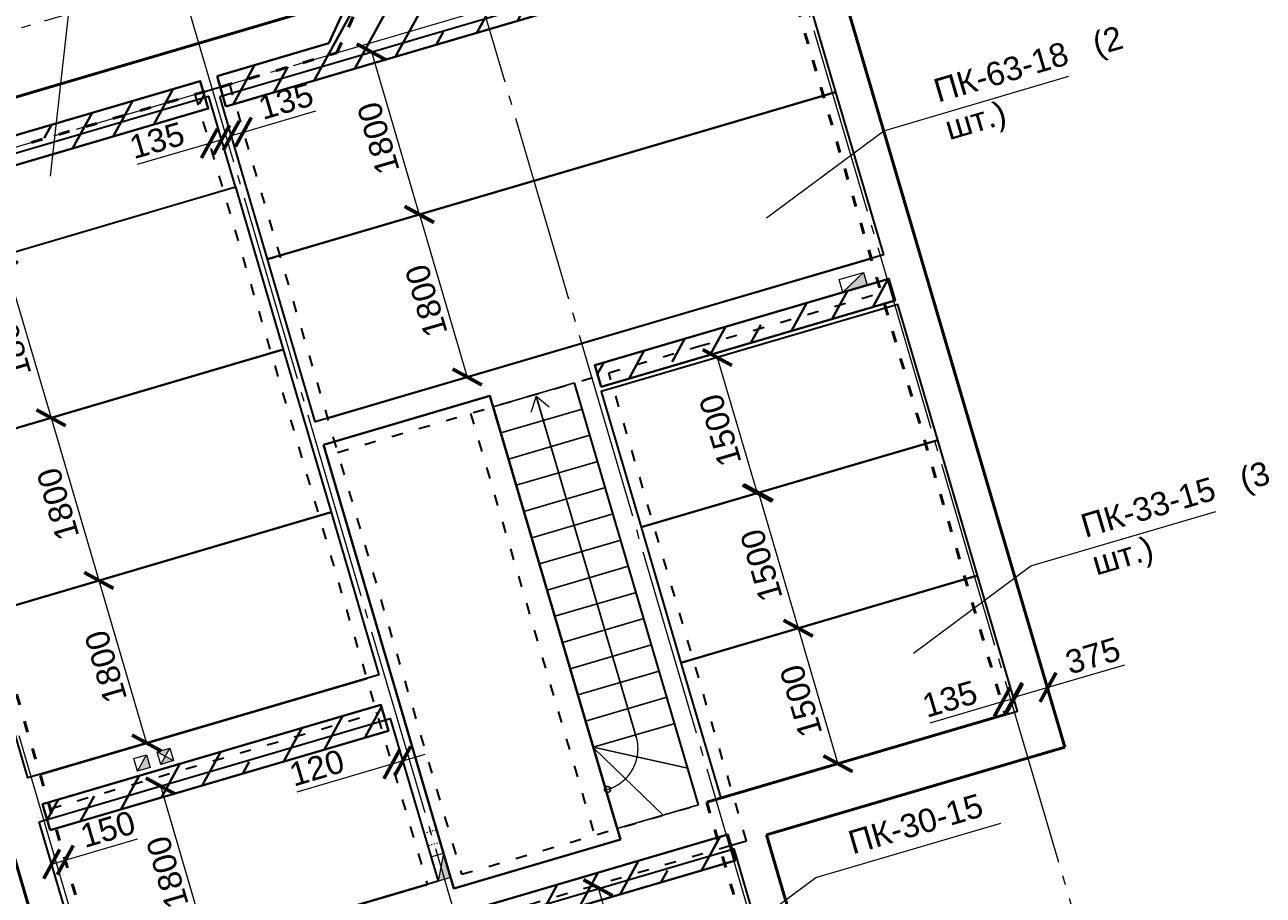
# Model space of a CAD drawing. Header units: millimetres. Extents: x -2096172177 to 2055029645, y -728784453 to 1899906214.
# Tile 102 of 109: x 1928181976 to 1945114921, y 1818528158 to 1830433353. Entities that reach past the tile are written whole.
import ezdxf
from ezdxf import colors
from ezdxf.entities.mleader import LeaderData, LeaderLine
from ezdxf.math import Vec2, Vec3

# ---------------------------------------------------------------- set-up
doc = ezdxf.new("R2010")
doc.units = ezdxf.units.MM
doc.linetypes.add('ACAD_ISO03W100', pattern=[30, 12, -18])
doc.linetypes.add('DASHDOT_axis', pattern=[24, 20, -1.5, 1, -1.5])
for name, color, linetype, lineweight in [('Вентканалы', 214, 'Continuous', 18), ('Внутренние стены', 3, 'Continuous', 35), ('Лестница', 7, 'Continuous', 25), ('линии', 3, 'Continuous', 20), ('Монолитные участки', 6, 'Continuous', 40), ('Наружные стены', 1, 'Continuous', 50), ('Плиты', 5, 'Continuous', 30), ('Размеры плит', 202, 'Continuous', 18)]:
    doc.layers.add(name, color=color, linetype=linetype, lineweight=lineweight)
doc.styles.get("Standard").update_dxf_attribs({"font": 'arial.ttf'})
doc.styles.add('стиль для стен', font='arial.ttf')
doc.dimstyles.new('размеры плит', dxfattribs={"dimtxt": 2.5, "dimasz": 2.5, "dimexe": 1.25, "dimexo": 0.625, "dimtad": 1, "dimtxsty": 'стиль для стен', "dimblk": 'ARCHTICK', "dimcen": 2.5, "dimse1": 1, "dimse2": 1, "dimclrt": 3, "dimadec": 0, "dimazin": 0, "dimtfac": 1, "dimtmove": 0, "dimatfit": 3, "dimldrblk": 'CLOSEDBLANK', "dimfxl": 0, "dimarcsym": 0})

# ---------------------------------------------------------------- blocks, each defined once
blk = doc.blocks.new('л')
at = {"layer": 'Лестница'}
blk.add_line((0, 0), (900, 0), dxfattribs=at)
blk = doc.blocks.new('а')
at = {"layer": 'Лестница'}
blk.add_blockref('л', (-900, 0), dxfattribs=at)
blk = doc.blocks.new('_ArchTick')
at = {"color": 0, "linetype": 'ByBlock', "const_width": 0.15}
blk.add_lwpolyline([(-0.5, -0.5), (0.5, 0.5)], dxfattribs=at)
blk = doc.blocks.new('*D604')
at = {"layer": 'Defpoints', "color": 0, "transparency": 16777216}
for p in [(1832882, 939040), (1832868, 937240), (1832868, 937240)]:
    blk.add_point(p, dxfattribs=at)
at = {"layer": 'Размеры плит', "color": 0, "lineweight": -2, "transparency": 16777216}
blk.add_line((1832868, 939040), (1832868, 937240), dxfattribs=at)
at = {"layer": 'Размеры плит', "color": 0, "lineweight": -2, "transparency": 16777216, "xscale": 250, "yscale": 250, "zscale": 250}
for p, rotation in [((1832868, 939040), 90), ((1832868, 937240), 270)]:
    blk.add_blockref('_ArchTick', p, dxfattribs=dict(at, rotation=rotation))
at = {"layer": 'Размеры плит', "color": 3, "transparency": 16777216, "insert": (1832681, 938140), "char_height": 250, "attachment_point": 5, "rotation": 90, "style": 'стиль для стен'}
blk.add_mtext('1800', dxfattribs=at)
blk = doc.blocks.new('_ClosedBlank')
at = {"color": 0, "linetype": 'ByBlock', "lineweight": -2}
for p, q in [((-1, 0.2), (0, 0)), ((-1, 0.2), (-1, -0.2)), ((0, 0), (-1, -0.2))]:
    blk.add_line(p, q, dxfattribs=at)
blk = doc.blocks.new('*D605')
at = {"layer": 'Defpoints', "color": 0, "transparency": 16777216}
for p in [(1832868, 937240), (1832868, 935440), (1832923, 935440)]:
    blk.add_point(p, dxfattribs=at)
at = {"layer": 'Размеры плит', "color": 0, "lineweight": -2, "transparency": 16777216}
blk.add_line((1832868, 937240), (1832868, 935440), dxfattribs=at)
at = {"layer": 'Размеры плит', "color": 0, "lineweight": -2, "transparency": 16777216, "xscale": 250, "yscale": 250, "zscale": 250}
for p, rotation in [((1832868, 937240), 90), ((1832868, 935440), 270)]:
    blk.add_blockref('_ArchTick', p, dxfattribs=dict(at, rotation=rotation))
at = {"layer": 'Размеры плит', "color": 3, "transparency": 16777216, "insert": (1832681, 936340), "char_height": 250, "attachment_point": 5, "rotation": 90, "style": 'стиль для стен'}
blk.add_mtext('1800', dxfattribs=at)
blk = doc.blocks.new('*D606')
at = {"layer": 'Defpoints', "color": 0, "transparency": 16777216}
for p in [(1832923, 935440), (1832868, 933640), (1832886, 933640)]:
    blk.add_point(p, dxfattribs=at)
at = {"layer": 'Размеры плит', "color": 0, "lineweight": -2, "transparency": 16777216}
blk.add_line((1832868, 935440), (1832868, 933640), dxfattribs=at)
at = {"layer": 'Размеры плит', "color": 0, "lineweight": -2, "transparency": 16777216, "xscale": 250, "yscale": 250, "zscale": 250}
for p, rotation in [((1832868, 935440), 90), ((1832868, 933640), 270)]:
    blk.add_blockref('_ArchTick', p, dxfattribs=dict(at, rotation=rotation))
at = {"layer": 'Размеры плит', "color": 3, "transparency": 16777216, "insert": (1832681, 934540), "char_height": 250, "attachment_point": 5, "rotation": 90, "style": 'стиль для стен'}
blk.add_mtext('1800', dxfattribs=at)
blk = doc.blocks.new('*D607')
at = {"layer": 'Defpoints', "color": 0, "transparency": 16777216}
for p in [(1832880, 933161), (1832880, 931360), (1832880, 931360)]:
    blk.add_point(p, dxfattribs=at)
at = {"layer": 'Размеры плит', "color": 0, "lineweight": -2, "transparency": 16777216}
blk.add_line((1832880, 933161), (1832880, 931360), dxfattribs=at)
at = {"layer": 'Размеры плит', "color": 0, "lineweight": -2, "transparency": 16777216, "xscale": 250, "yscale": 250, "zscale": 250}
for p, rotation in [((1832880, 933161), 90), ((1832880, 931360), 270)]:
    blk.add_blockref('_ArchTick', p, dxfattribs=dict(at, rotation=rotation))
at = {"layer": 'Размеры плит', "color": 3, "transparency": 16777216, "insert": (1832693, 932260), "char_height": 250, "attachment_point": 5, "rotation": 90, "style": 'стиль для стен'}
blk.add_mtext('1800', dxfattribs=at)
blk = doc.blocks.new('*D610')
at = {"layer": 'Defpoints', "color": 0, "transparency": 16777216}
for p in [(1837044, 930815), (1837029, 929315), (1837044, 929315)]:
    blk.add_point(p, dxfattribs=at)
at = {"layer": 'Размеры плит', "color": 0, "lineweight": -2, "transparency": 16777216}
blk.add_line((1837029, 930815), (1837029, 929315), dxfattribs=at)
at = {"layer": 'Размеры плит', "color": 0, "lineweight": -2, "transparency": 16777216, "xscale": 250, "yscale": 250, "zscale": 250}
for p, rotation in [((1837029, 930815), 90), ((1837029, 929315), 270)]:
    blk.add_blockref('_ArchTick', p, dxfattribs=dict(at, rotation=rotation))
at = {"layer": 'Размеры плит', "color": 3, "transparency": 16777216, "insert": (1836842, 930065), "char_height": 250, "attachment_point": 5, "rotation": 90, "style": 'стиль для стен'}
blk.add_mtext('1500', dxfattribs=at)
blk = doc.blocks.new('*D612')
at = {"layer": 'Defpoints', "color": 0, "transparency": 16777216}
for p in [(1836996, 940009), (1836996, 938210), (1837222, 938210)]:
    blk.add_point(p, dxfattribs=at)
at = {"layer": 'Размеры плит', "color": 0, "lineweight": -2, "transparency": 16777216}
blk.add_line((1837222, 940009), (1837222, 938210), dxfattribs=at)
at = {"layer": 'Размеры плит', "color": 0, "lineweight": -2, "transparency": 16777216, "xscale": 250, "yscale": 250, "zscale": 250}
for p, rotation in [((1837222, 940009), 90), ((1837222, 938210), 270)]:
    blk.add_blockref('_ArchTick', p, dxfattribs=dict(at, rotation=rotation))
at = {"layer": 'Размеры плит', "color": 3, "transparency": 16777216, "insert": (1837035, 939109), "char_height": 250, "attachment_point": 5, "rotation": 90, "style": 'стиль для стен'}
blk.add_mtext('1800', dxfattribs=at)
blk = doc.blocks.new('*D613')
at = {"layer": 'Defpoints', "color": 0, "transparency": 16777216}
for p in [(1837222, 938210), (1837222, 936410), (1837225, 936410)]:
    blk.add_point(p, dxfattribs=at)
at = {"layer": 'Размеры плит', "color": 0, "lineweight": -2, "transparency": 16777216}
blk.add_line((1837225, 938210), (1837225, 936410), dxfattribs=at)
at = {"layer": 'Размеры плит', "color": 0, "lineweight": -2, "transparency": 16777216, "xscale": 250, "yscale": 250, "zscale": 250}
for p, rotation in [((1837225, 938210), 90), ((1837225, 936410), 270)]:
    blk.add_blockref('_ArchTick', p, dxfattribs=dict(at, rotation=rotation))
at = {"layer": 'Размеры плит', "color": 3, "transparency": 16777216, "insert": (1837037, 937310), "char_height": 250, "attachment_point": 5, "rotation": 90, "style": 'стиль для стен'}
blk.add_mtext('1800', dxfattribs=at)
blk = doc.blocks.new('*D614')
at = {"layer": 'Defpoints', "color": 0, "transparency": 16777216}
for p in [(1839828, 935860), (1839828, 934360), (1839828, 934360)]:
    blk.add_point(p, dxfattribs=at)
at = {"layer": 'Размеры плит', "color": 0, "lineweight": -2, "transparency": 16777216}
blk.add_line((1839828, 935860), (1839828, 934360), dxfattribs=at)
at = {"layer": 'Размеры плит', "color": 0, "lineweight": -2, "transparency": 16777216, "xscale": 250, "yscale": 250, "zscale": 250}
for p, rotation in [((1839828, 935860), 90), ((1839828, 934360), 270)]:
    blk.add_blockref('_ArchTick', p, dxfattribs=dict(at, rotation=rotation))
at = {"layer": 'Размеры плит', "color": 3, "transparency": 16777216, "insert": (1839641, 935110), "char_height": 250, "attachment_point": 5, "rotation": 90, "style": 'стиль для стен'}
blk.add_mtext('1500', dxfattribs=at)
blk = doc.blocks.new('*D615')
at = {"layer": 'Defpoints', "color": 0, "transparency": 16777216}
for p in [(1839828, 934360), (1839828, 932860), (1839842, 932860)]:
    blk.add_point(p, dxfattribs=at)
at = {"layer": 'Размеры плит', "color": 0, "lineweight": -2, "transparency": 16777216}
blk.add_line((1839842, 934360), (1839842, 932860), dxfattribs=at)
at = {"layer": 'Размеры плит', "color": 0, "lineweight": -2, "transparency": 16777216, "xscale": 250, "yscale": 250, "zscale": 250}
for p, rotation in [((1839842, 934360), 90), ((1839842, 932860), 270)]:
    blk.add_blockref('_ArchTick', p, dxfattribs=dict(at, rotation=rotation))
at = {"layer": 'Размеры плит', "color": 3, "transparency": 16777216, "insert": (1839655, 933610), "char_height": 250, "attachment_point": 5, "rotation": 90, "style": 'стиль для стен'}
blk.add_mtext('1500', dxfattribs=at)
blk = doc.blocks.new('*D616')
at = {"layer": 'Defpoints', "color": 0, "transparency": 16777216}
for p in [(1839842, 932860), (1839841, 931360), (1839842, 931360)]:
    blk.add_point(p, dxfattribs=at)
at = {"layer": 'Размеры плит', "color": 0, "lineweight": -2, "transparency": 16777216}
blk.add_line((1839841, 932860), (1839841, 931360), dxfattribs=at)
at = {"layer": 'Размеры плит', "color": 0, "lineweight": -2, "transparency": 16777216, "xscale": 250, "yscale": 250, "zscale": 250}
for p, rotation in [((1839841, 932860), 90), ((1839841, 931360), 270)]:
    blk.add_blockref('_ArchTick', p, dxfattribs=dict(at, rotation=rotation))
at = {"layer": 'Размеры плит', "color": 3, "transparency": 16777216, "insert": (1839653, 932110), "char_height": 250, "attachment_point": 5, "rotation": 90, "style": 'стиль для стен'}
blk.add_mtext('1500', dxfattribs=at)
blk = doc.blocks.new('*D621')
at = {"layer": 'Defpoints', "color": 0, "transparency": 16777216}
for p in [(1841697, 931498), (1841832, 931480), (1841697, 931391)]:
    blk.add_point(p, dxfattribs=at)
at = {"layer": 'Размеры плит', "color": 0, "lineweight": -2, "transparency": 16777216}
for p, q in [((1841697, 931498), (1840897, 931498)), ((1841832, 931498), (1841697, 931498))]:
    blk.add_line(p, q, dxfattribs=at)
at = {"layer": 'Размеры плит', "color": 0, "lineweight": -2, "transparency": 16777216, "xscale": 250, "yscale": 250, "zscale": 250, "rotation": 180}
blk.add_blockref('_ArchTick', (1841697, 931498), dxfattribs=at)
at = {"layer": 'Размеры плит', "color": 0, "lineweight": -2, "transparency": 16777216, "xscale": 250, "yscale": 250, "zscale": 250}
blk.add_blockref('_ArchTick', (1841832, 931498), dxfattribs=at)
at = {"layer": 'Размеры плит', "color": 3, "transparency": 16777216, "insert": (1841172, 931685), "char_height": 250, "attachment_point": 5, "style": 'стиль для стен'}
blk.add_mtext('135', dxfattribs=at)
blk = doc.blocks.new('*D622')
at = {"layer": 'Defpoints', "color": 0, "transparency": 16777216}
for p in [(1841832, 931498), (1842207, 931510), (1842207, 931498)]:
    blk.add_point(p, dxfattribs=at)
at = {"layer": 'Размеры плит', "color": 0, "lineweight": -2, "transparency": 16777216}
for p, q in [((1841832, 931510), (1842207, 931510)), ((1842207, 931510), (1843057, 931510))]:
    blk.add_line(p, q, dxfattribs=at)
at = {"layer": 'Размеры плит', "color": 0, "lineweight": -2, "transparency": 16777216, "xscale": 250, "yscale": 250, "zscale": 250, "rotation": 180}
blk.add_blockref('_ArchTick', (1841832, 931510), dxfattribs=at)
at = {"layer": 'Размеры плит', "color": 0, "lineweight": -2, "transparency": 16777216, "xscale": 250, "yscale": 250, "zscale": 250}
blk.add_blockref('_ArchTick', (1842207, 931510), dxfattribs=at)
at = {"layer": 'Размеры плит', "color": 3, "transparency": 16777216, "insert": (1842757, 931697), "char_height": 250, "attachment_point": 5, "style": 'стиль для стен'}
blk.add_mtext('375', dxfattribs=at)
blk = doc.blocks.new('*D629')
at = {"layer": 'Defpoints', "color": 0, "transparency": 16777216}
for p in [(1835545, 939890), (1835680, 939890), (1835680, 939576)]:
    blk.add_point(p, dxfattribs=at)
at = {"layer": 'Размеры плит', "color": 0, "lineweight": -2, "transparency": 16777216}
for p, q in [((1835545, 939576), (1835680, 939576)), ((1835680, 939576), (1836480, 939576))]:
    blk.add_line(p, q, dxfattribs=at)
at = {"layer": 'Размеры плит', "color": 0, "lineweight": -2, "transparency": 16777216, "xscale": 250, "yscale": 250, "zscale": 250, "rotation": 180}
blk.add_blockref('_ArchTick', (1835545, 939576), dxfattribs=at)
at = {"layer": 'Размеры плит', "color": 0, "lineweight": -2, "transparency": 16777216, "xscale": 250, "yscale": 250, "zscale": 250}
blk.add_blockref('_ArchTick', (1835680, 939576), dxfattribs=at)
at = {"layer": 'Размеры плит', "color": 3, "transparency": 16777216, "insert": (1836205, 939763), "char_height": 250, "attachment_point": 5, "style": 'стиль для стен'}
blk.add_mtext('135', dxfattribs=at)
blk = doc.blocks.new('*D630')
at = {"layer": 'Defpoints', "color": 0, "transparency": 16777216}
for p in [(1835300, 939576), (1835435, 939576), (1835300, 939562)]:
    blk.add_point(p, dxfattribs=at)
at = {"layer": 'Размеры плит', "color": 0, "lineweight": -2, "transparency": 16777216}
for p, q in [((1835300, 939562), (1834500, 939562)), ((1835435, 939562), (1835300, 939562))]:
    blk.add_line(p, q, dxfattribs=at)
at = {"layer": 'Размеры плит', "color": 0, "lineweight": -2, "transparency": 16777216, "xscale": 250, "yscale": 250, "zscale": 250, "rotation": 180}
blk.add_blockref('_ArchTick', (1835300, 939562), dxfattribs=at)
at = {"layer": 'Размеры плит', "color": 0, "lineweight": -2, "transparency": 16777216, "xscale": 250, "yscale": 250, "zscale": 250}
blk.add_blockref('_ArchTick', (1835435, 939562), dxfattribs=at)
at = {"layer": 'Размеры плит', "color": 3, "transparency": 16777216, "insert": (1834775, 939749), "char_height": 250, "attachment_point": 5, "style": 'стиль для стен'}
blk.add_mtext('135', dxfattribs=at)
blk = doc.blocks.new('*D631')
at = {"layer": 'Defpoints', "color": 0, "transparency": 16777216}
for p in [(1831540, 932677), (1831690, 932691), (1831690, 932677)]:
    blk.add_point(p, dxfattribs=at)
at = {"layer": 'Размеры плит', "color": 0, "lineweight": -2, "transparency": 16777216}
for p, q in [((1831540, 932691), (1831690, 932691)), ((1831690, 932691), (1832490, 932691))]:
    blk.add_line(p, q, dxfattribs=at)
at = {"layer": 'Размеры плит', "color": 0, "lineweight": -2, "transparency": 16777216, "xscale": 250, "yscale": 250, "zscale": 250, "rotation": 180}
blk.add_blockref('_ArchTick', (1831540, 932691), dxfattribs=at)
at = {"layer": 'Размеры плит', "color": 0, "lineweight": -2, "transparency": 16777216, "xscale": 250, "yscale": 250, "zscale": 250}
blk.add_blockref('_ArchTick', (1831690, 932691), dxfattribs=at)
at = {"layer": 'Размеры плит', "color": 3, "transparency": 16777216, "insert": (1832215, 932878), "char_height": 250, "attachment_point": 5, "style": 'стиль для стен'}
blk.add_mtext('150', dxfattribs=at)
blk = doc.blocks.new('*D632')
at = {"layer": 'Defpoints', "color": 0, "transparency": 16777216}
for p in [(1835300, 932691), (1835300, 932691), (1835420, 932691)]:
    blk.add_point(p, dxfattribs=at)
at = {"layer": 'Размеры плит', "color": 0, "lineweight": -2, "transparency": 16777216}
for p, q in [((1835300, 932691), (1834250, 932691)), ((1835420, 932691), (1835300, 932691)), ((1835420, 932691), (1835670, 932691))]:
    blk.add_line(p, q, dxfattribs=at)
at = {"layer": 'Размеры плит', "color": 0, "lineweight": -2, "transparency": 16777216, "xscale": 250, "yscale": 250, "zscale": 250}
blk.add_blockref('_ArchTick', (1835300, 932691), dxfattribs=at)
at = {"layer": 'Размеры плит', "color": 0, "lineweight": -2, "transparency": 16777216, "xscale": 250, "yscale": 250, "zscale": 250, "rotation": 180}
blk.add_blockref('_ArchTick', (1835420, 932691), dxfattribs=at)
at = {"layer": 'Размеры плит', "color": 3, "transparency": 16777216, "insert": (1834525, 932878), "char_height": 250, "attachment_point": 5, "style": 'стиль для стен'}
blk.add_mtext('120', dxfattribs=at)
blk = doc.blocks.new('Фасад (на основе 1 эт)')
at = {"layer": 'Вентканалы'}
h = blk.add_hatch(color=256, dxfattribs=at)
h.dxf.hatch_style = 1
h.paths.add_polyline_path([(1841299.91, 936149.504), (1841569.91, 936149.504), (1841569.91, 936289.504)])
h = blk.add_hatch(color=256, dxfattribs=at)
h.dxf.hatch_style = 1
h.paths.add_polyline_path([(1832689.913, 933379.68), (1832829.913, 933379.68), (1832829.913, 933519.68)])
h = blk.add_hatch(color=256, dxfattribs=at)
h.dxf.hatch_style = 1
h.paths.add_polyline_path([(1833089.913, 933519.68), (1832949.913, 933519.68), (1833019.913, 933449.68)])
h.paths.add_polyline_path([(1833089.913, 933379.68), (1833019.913, 933449.68), (1832949.913, 933379.68)])
h = blk.add_hatch(color=256, dxfattribs=at)
h.dxf.hatch_style = 1
h.paths.add_polyline_path([(1835559.91, 931629.679), (1835419.91, 931359.679), (1835559.91, 931359.679)])
at = {"layer": 'Монолитные участки'}
h = blk.add_hatch(dxfattribs=at)
h.set_pattern_fill('ANSI35', color=256, scale=100)
h.set_pattern_definition([(45, (1804219.9, 919686.6), (-449.013, 449.013), []), (45, (1804668.9, 919686.6), (-449.013, 449.013), [793.75, -158.75, 0, -158.75])])
h.paths.add_polyline_path([(1835392.562, 940224.679), (1831607.506, 940224.679), (1831607.506, 939919.839), (1835392.562, 939919.839)])
h.paths.add_polyline_path([(1841813.957, 940224.641), (1840548.678, 940226.989), (1839634.948, 941423.988), (1837857.083, 941424.679), (1836813.401, 940224.679), (1835578.928, 940224.679), (1835578.928, 939888.695), (1841813.957, 939888.695)])
h.paths.add_polyline_path([(1837399.91, 936149.504), (1835559.91, 936149.504), (1835559.91, 931239.679), (1837399.91, 931239.679), (1837399.91, 931763.211, -0.23437072), (1837387.334, 931788.565, -0.23437072), (1837399.91, 931813.919)])
h.paths.add_polyline_path([(1841809.91, 936149.504), (1841569.91, 936149.504), (1841569.91, 936149.504), (1841299.91, 936149.504), (1838559.91, 936149.504), (1838559.91, 935909.504), (1841809.91, 935909.504)])
h.paths.add_polyline_path([(1835365.686, 933327.547), (1831626.345, 933327.547), (1831626.345, 933040.699), (1835365.686, 933040.699)])
h.paths.add_polyline_path([(1835420.074, 930970.466), (1831570.551, 930970.462), (1831569.91, 930684.764), (1835420.074, 930684.679)])
h.paths.add_polyline_path([(1838508.31, 930966.898), (1835562.787, 930966.894), (1835562.146, 930681.196), (1838508.31, 930681.111)])
at = {"linetype": 'DASHDOT_axis', "lineweight": 15, "ltscale": 100}
for p, q in [((1831589.91, 941304.679), (1841789.91, 941304.679)), ((1831589.91, 940104.679), (1841789.91, 940104.679))]:
    blk.add_line(p, q, dxfattribs=at)
at = {"linetype": 'DASHDOT_axis', "lineweight": 20, "ltscale": 100}
for p, q in [((1831589.91, 941304.679), (1831589.91, 928104.679)), ((1835489.91, 941304.679), (1835489.91, 928104.679)), ((1838489.91, 941304.679), (1838489.91, 928104.679)), ((1841789.91, 941304.679), (1841789.91, 928104.679))]:
    blk.add_line(p, q, dxfattribs=at)
at = {"layer": 'Вентканалы'}
for p, q in [((1841299.91, 936149.504), (1841569.91, 936289.504)), ((1832689.913, 933379.68), (1832829.913, 933519.68)), ((1832949.913, 933379.68), (1833089.913, 933519.68)), ((1832949.913, 933519.68), (1833089.913, 933379.68)), ((1835559.91, 931629.679), (1835419.91, 931359.679))]:
    blk.add_line(p, q, dxfattribs=at)
for points in [[(1841299.91, 936289.504), (1841569.91, 936289.504), (1841569.91, 936149.504), (1841299.91, 936149.504)], [(1832689.913, 933519.68), (1832829.913, 933519.68), (1832829.913, 933379.68), (1832689.913, 933379.68)], [(1832949.913, 933519.68), (1833089.913, 933519.68), (1833089.913, 933379.68), (1832949.913, 933379.68)], [(1835419.91, 931359.679), (1835419.91, 931629.679), (1835559.91, 931629.679), (1835559.91, 931359.679)]]:
    blk.add_lwpolyline(points, close=True, dxfattribs=at)
at = {"layer": 'Вентканалы', "linetype": 'ACAD_ISO03W100'}
blk.add_lwpolyline([(1835419.91, 931889.679), (1835559.91, 931889.679), (1835559.91, 931749.679), (1835419.91, 931749.679)], close=True, dxfattribs=at)
at = {"layer": 'Внутренние стены', "linetype": 'ACAD_ISO03W100', "ltscale": 10}
for p, q in [((1835299.91, 940104.679), (1835299.91, 931359.679)), ((1835679.91, 940104.679), (1835679.91, 931359.679)), ((1835679.91, 936029.504), (1839675.243, 936029.504)), ((1837149.91, 936029.504), (1837149.91, 931359.68)), ((1838679.917, 930849.685), (1838679.77, 936027.872)), ((1839675.243, 936029.504), (1841689.91, 936029.504)), ((1831689.913, 933259.68), (1835300.452, 933259.68)), ((1835679.91, 931359.679), (1838299.91, 931359.679)), ((1835679.91, 930849.679), (1838489.91, 930849.679))]:
    blk.add_line(p, q, dxfattribs=at)
at = {"layer": 'Внутренние стены'}
for p, q in [((1835299.91, 940104.679), (1835679.91, 940104.679)), ((1835679.91, 936409.504), (1839675.243, 936409.504)), ((1839675.243, 936409.504), (1841689.91, 936409.504)), ((1838299.903, 931359.674), (1838299.77, 936027.862)), ((1831689.913, 933639.68), (1835300.452, 933639.68)), ((1831689.91, 931359.679), (1835299.91, 931359.679)), ((1838489.91, 930849.679), (1838679.91, 930849.679))]:
    blk.add_line(p, q, dxfattribs=at)
at = {"layer": 'Лестница'}
for p, q in [((1837399.91, 932259.679), (1837399.91, 936029.679)), ((1837399.91, 936029.679), (1838299.91, 936029.679)), ((1838299.91, 936029.679), (1838299.91, 931359.679)), ((1837869.182, 936008.565), (1837869.182, 932238.565)), ((1837399.91, 935739.679), (1838299.91, 935739.679)), ((1837399.91, 935449.679), (1838299.91, 935449.679)), ((1837399.91, 935159.679), (1838299.91, 935159.679)), ((1837399.91, 934869.679), (1838299.91, 934869.679)), ((1837399.91, 934579.679), (1838299.91, 934579.679)), ((1837399.91, 934289.679), (1838299.91, 934289.679)), ((1837399.91, 933999.679), (1838299.91, 933999.679)), ((1837399.91, 933709.679), (1838299.91, 933709.679)), ((1837399.91, 933419.679), (1838299.91, 933419.679)), ((1837399.91, 933129.679), (1838299.91, 933129.679)), ((1837399.91, 932839.679), (1838299.91, 932839.679)), ((1837399.91, 932549.679), (1838299.91, 932549.679)), ((1837399.91, 932549.679), (1838299.91, 932549.679)), ((1837399.91, 932549.679), (1838299.91, 932549.679)), ((1837399.91, 932549.679), (1838299.91, 932549.679)), ((1837399.91, 932549.679), (1838299.91, 932549.679)), ((1837399.91, 932259.679), (1837399.91, 931359.679)), ((1837399.91, 932259.679), (1838299.91, 932259.679)), ((1837399.91, 932259.679), (1838299.91, 931762.553)), ((1837400.45, 932252.014), (1837907.099, 931360.983)), ((1838299.91, 931359.679), (1837399.91, 931359.68))]:
    blk.add_line(p, q, dxfattribs=at)
at = {"layer": 'Лестница', "linetype": 'DASHDOT_axis', "lineweight": 15, "ltscale": 100}
for p, q in [((1837869.44, 936008.18), (1837765.907, 935858.441)), ((1837869.182, 936008.565), (1837970.476, 935859.53))]:
    blk.add_line(p, q, dxfattribs=at)
at = {"layer": 'Лестница'}
blk.add_circle((1837419.182, 931788.565), 31.847, dxfattribs=at)
at = {"layer": 'Лестница', "linetype": 'DASHDOT_axis', "lineweight": 15, "ltscale": 100}
blk.add_arc((1837419.182, 932238.565), 450, 270, 0, dxfattribs=at)
at = {"layer": 'Монолитные участки'}
for p, q in [((1836813.401, 940224.679), (1837857.083, 941424.679)), ((1835578.928, 940224.679), (1836813.401, 940224.679)), ((1835578.928, 939888.695), (1835578.928, 940224.679)), ((1841813.957, 939888.695), (1835578.928, 939888.695)), ((1837399.91, 936029.504), (1837399.91, 931359.68))]:
    blk.add_line(p, q, dxfattribs=at)
for points in [[(1831607.506, 940224.679), (1835392.562, 940224.679), (1835392.562, 939919.839), (1831607.506, 939919.839)], [(1835559.91, 936149.504), (1837399.91, 936149.504), (1837399.91, 931239.679), (1835559.91, 931239.679)], [(1838559.91, 935909.504), (1841809.91, 935909.504), (1841809.91, 936149.504), (1838559.91, 936149.504)], [(1831626.345, 933040.699), (1835365.686, 933040.699), (1835365.686, 933327.547), (1831626.345, 933327.547)], [(1835562.787, 930966.894), (1838508.31, 930966.898), (1838508.31, 930681.111), (1835562.146, 930681.196)]]:
    blk.add_lwpolyline(points, close=True, dxfattribs=at)
at = {"layer": 'Наружные стены', "linetype": 'ACAD_ISO03W100', "ltscale": 10}
for p, q in [((1836867.13, 940103.575), (1837908.863, 941301.993)), ((1831689.91, 928104.679), (1831689.91, 940104.679)), ((1831694.121, 940103.575), (1836867.13, 940103.575)), ((1841689.91, 940104.679), (1841689.91, 931359.679)), ((1838389.91, 931359.679), (1838389.91, 928104.679))]:
    blk.add_line(p, q, dxfattribs=at)
at = {"layer": 'Наружные стены'}
for p, q in [((1831179.91, 927594.679), (1831179.91, 940614.679)), ((1831184.121, 940613.575), (1836634.057, 940613.575)), ((1842199.91, 940614.679), (1842199.91, 930849.679)), ((1841689.91, 931359.679), (1838389.91, 931359.679)), ((1842199.91, 930849.679), (1838899.91, 930849.679)), ((1838899.91, 930849.679), (1838899.91, 927594.679))]:
    blk.add_line(p, q, dxfattribs=at)
at = {"layer": 'Плиты'}
for points in [[(1831554.913, 939039.68), (1835434.913, 939039.68), (1835434.913, 940039.68), (1831554.913, 940039.68)], [(1835544.91, 940009.504), (1841824.91, 940009.504), (1841824.91, 938209.504), (1835544.91, 938209.504)], [(1831554.913, 939039.68), (1835434.913, 939039.68), (1835434.913, 937239.68), (1831554.913, 937239.68)], [(1835544.91, 938209.504), (1841824.91, 938209.504), (1841824.91, 936409.504), (1835544.91, 936409.504)], [(1831554.913, 937239.68), (1835434.913, 937239.68), (1835434.913, 935439.68), (1831554.913, 935439.68)], [(1838544.91, 934359.679), (1841824.91, 934359.679), (1841824.91, 935859.679), (1838544.91, 935859.679)], [(1831554.913, 935439.68), (1835434.913, 935439.68), (1835434.913, 933639.68), (1831554.913, 933639.68)], [(1838544.91, 932859.679), (1841824.91, 932859.679), (1841824.91, 934359.679), (1838544.91, 934359.679)], [(1831539.91, 933159.679), (1835419.91, 933159.679), (1835419.91, 931359.679), (1831539.91, 931359.679)], [(1838544.91, 931359.679), (1841824.91, 931359.679), (1841824.91, 932859.679), (1838544.91, 932859.679)], [(1835544.91, 930804.679), (1838524.91, 930804.679), (1838524.91, 929304.679), (1835544.91, 929304.679)]]:
    blk.add_lwpolyline(points, close=True, dxfattribs=at)
at = {"layer": 'Размеры плит', "color": 40}
for p, q in [((1834446.758, 941765.566), (1833582.488, 939704.124)), ((1840745.937, 937137.514), (1842199.91, 937673.437)), ((1842199.91, 937673.437), (1844245.604, 937673.437)), ((1840940.913, 932261.997), (1842394.886, 932797.921)), ((1842394.886, 932797.921), (1844440.581, 932797.921)), ((1837820.012, 929732.179), (1839273.985, 930268.103)), ((1839273.985, 930268.103), (1841319.679, 930268.103))]:
    blk.add_line(p, q, dxfattribs=at)
at = {"layer": 'Лестница', "rotation": 90}
for p in [(1837399.91, 935739.679), (1837399.91, 935449.679), (1837399.91, 935159.679), (1837399.91, 934869.679), (1837399.91, 934579.679), (1837399.91, 934289.679), (1837399.91, 933999.679), (1837399.91, 933709.679), (1837399.91, 933419.679), (1837399.91, 933129.679), (1837399.91, 932839.679), (1837399.91, 932549.679)]:
    blk.add_blockref('а', p, dxfattribs=at)
at = {"layer": 'Размеры плит', "color": 6, "char_height": 250, "width": 2094.33166, "attachment_point": 1, "style": 'стиль для стен'}
for s, insert in [('ПК-63-18   (2 шт.)\\P\\P      ', (1842838.09, 938046.476)), ('ПК-33-15   (3 шт.)\\P\\P      ', (1843033.067, 933170.96)), ('ПК-30-15\\P\\P\\P      ', (1839720.006, 930641.142))]:
    blk.add_mtext(s, dxfattribs=dict(at, insert=insert))
at = {"layer": 'Размеры плит', "color": 40}
for base, p1, p2, text, picture, middle in [((1837222.454, 938209.504), (1836996.393, 940008.695), (1836996.393, 938209.504), '1800', '*D612', (1837034.954, 939109.1)), ((1832880.394, 931359.679), (1832880.394, 933160.699), (1832880.394, 931359.679), '1800', '*D607', (1832692.894, 932260.189)), ((1837029.433, 929315.436), (1837044.13, 930815.278), (1837044.13, 929315.436), '1500', '*D610', (1836841.933, 930065.357))]:
    dim = blk.add_linear_dim(base=base, p1=p1, p2=p2, angle=90, text=text, dimstyle='размеры плит', dxfattribs=at)
    dim.commit()
    dim.dimension.update_dxf_attribs({"geometry": picture, "text_midpoint": middle})
for base, p1, p2, picture, middle in [((1835299.91, 939561.867), (1835434.913, 939575.528), (1835299.91, 939575.528), '*D630', (1834774.91, 939749.367)), ((1835679.91, 939575.528), (1835544.91, 939889.725), (1835679.91, 939889.725), '*D629', (1836204.91, 939763.028)), ((1831689.91, 932690.815), (1831539.91, 932677.07), (1831689.91, 932677.07), '*D631', (1832214.91, 932878.315)), ((1835299.91, 932690.815), (1835419.91, 932690.815), (1835299.91, 932690.815), '*D632', (1834524.91, 932878.315)), ((1841697.038, 931497.937), (1841832.038, 931480.094), (1841697.038, 931390.879), '*D621', (1841172.038, 931685.437)), ((1842207.038, 931509.639), (1841832.038, 931497.937), (1842207.038, 931497.937), '*D622', (1842757.038, 931697.139))]:
    dim = blk.add_linear_dim(base=base, p1=p1, p2=p2, dimstyle='размеры плит', dxfattribs=at)
    dim.commit()
    dim.dimension.update_dxf_attribs({"geometry": picture, "text_midpoint": middle})
for base, p1, p2, picture, middle in [((1832868.028, 937239.68), (1832881.831, 939039.68), (1832868.028, 937239.68), '*D604', (1832680.528, 938139.68)), ((1837224.824, 936409.504), (1837222.454, 938209.504), (1837222.454, 936409.504), '*D613', (1837037.324, 937309.504)), ((1832868.028, 935439.68), (1832868.028, 937239.68), (1832923.489, 935439.68), '*D605', (1832680.528, 936339.68)), ((1839828.401, 934359.679), (1839828.401, 935859.679), (1839828.401, 934359.679), '*D614', (1839640.901, 935109.679)), ((1832868.028, 933639.68), (1832923.489, 935439.68), (1832885.583, 933639.68), '*D606', (1832680.528, 934539.68)), ((1839842.408, 932859.679), (1839828.401, 934359.679), (1839828.401, 932859.679), '*D615', (1839654.908, 933609.679)), ((1839840.765, 931359.679), (1839842.408, 932859.679), (1839842.408, 931359.679), '*D616', (1839653.265, 932109.679))]:
    dim = blk.add_linear_dim(base=base, p1=p1, p2=p2, angle=90, dimstyle='размеры плит', dxfattribs=at)
    dim.commit()
    dim.dimension.update_dxf_attribs({"geometry": picture, "text_midpoint": middle})
at = {"layer": 'Наружные стены', "linetype": 'ACAD_ISO03W100', "ltscale": 10}
ml = blk.add_multileader_mtext('Standard', dxfattribs=at)
ml.set_content('', color=256)
ml.set_leader_properties()
ml.build(insert=Vec2(0, 0))
ctx = ml.context
ctx.base_point, ctx.plane_origin = Vec3(1836875.13, 940103.575), Vec3(1835684.121, 940103.575)
notes = []
notes.append((ctx, [(0, (1, 1, 0), (1836867.13, 940103.575), (1, 0), 8, [(0, [(1835684.121, 940103.575)], 0, [])])]))
ctx.mtext.insert, ctx.mtext.flow_direction = Vec3(1836877.13, 940105.575), 5
for ctx, leaders in notes:
    for number, flags, end, landing, length, lines in leaders:
        leader = LeaderData()
        leader.index, (leader.has_last_leader_line, leader.has_dogleg_vector, leader.attachment_direction) = number, flags
        leader.last_leader_point, leader.dogleg_vector, leader.dogleg_length = Vec3(end), Vec3(landing), length
        for number, points, colour, breaks in lines:
            line = LeaderLine()
            line.index, line.vertices, line.color, line.breaks = number, Vec3.list(points), colors.encode_raw_color(colour), breaks
            leader.lines.append(line)
        ctx.leaders.append(leader)

msp = doc.modelspace()

# ---------------------------------------------------------------- block references
at = {"layer": 'линии', "xscale": -1289.125523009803, "yscale": -1287.842123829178, "zscale": 1289.125523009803, "rotation": 196.3740975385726}
msp.add_blockref('Фасад (на основе 1 эт)', (1843499.301, 904896.093), dxfattribs=at)

doc.saveas('drawing.dxf')
